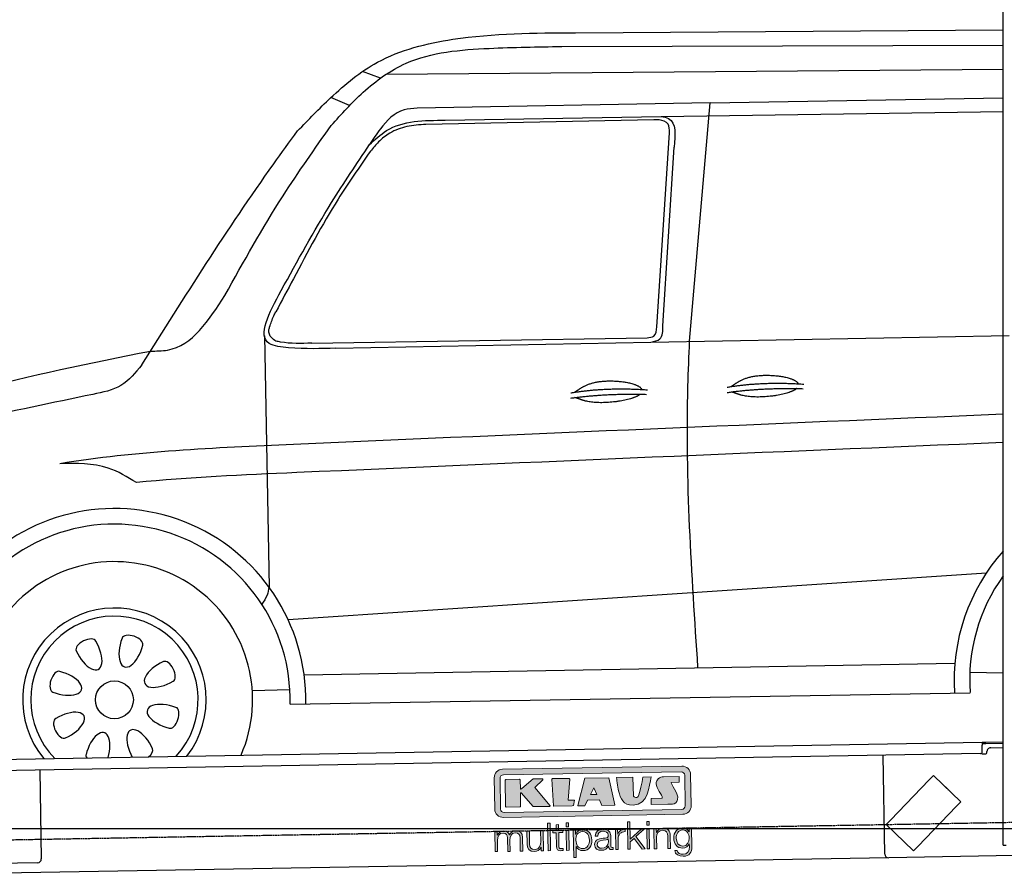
# Model space of a CAD drawing. Header units: millimetres. Extents: x 552 to 7231, y 5317 to 12486.
# Tile 3 of 5: x 1859 to 4451, y 7998 to 10246. Entities that reach past the tile are written whole.
import ezdxf

# ---------------------------------------------------------------- set-up
doc = ezdxf.new("R2010")
doc.units = ezdxf.units.MM
doc.linetypes.add('GEN3', pattern=[6.25, 5, -1.25])
doc.layers.get('0').update_dxf_attribs({"lineweight": 25})
doc.layers.add('3', color=6, linetype='GEN3', lineweight=25)
doc.layers.add('5', color=3, linetype='Continuous', lineweight=25)
doc.layers.add('Car', color=10, linetype='Continuous')
doc.layers.add('Logo', color=7, linetype='Continuous')

# ---------------------------------------------------------------- blocks, each defined once
blk = doc.blocks.new('KLAUS')
at = {"layer": 'Logo', "true_color": 0x7b7b7a}
h = blk.add_hatch(color=8, dxfattribs=at)
h.dxf.hatch_style = 2
edge = h.paths.add_edge_path()
edge.add_spline(control_points=[(3.6, 29.09), (2.88, 29.09), (2.3, 28.51), (2.3, 27.8), (2.3, 27.8), (2.3, 16.11), (2.3, 16.11), (2.3, 15.39), (2.88, 14.81), (3.6, 14.81), (3.6, 14.81), (71.16, 14.81), (71.16, 14.81), (71.88, 14.81), (72.46, 15.39), (72.46, 16.11), (72.46, 16.11), (72.46, 27.8), (72.46, 27.8), (72.46, 28.51), (71.88, 29.09), (71.16, 29.09), (71.16, 29.09), (3.6, 29.09), (3.6, 29.09), (3.6, 29.09), (3.6, 29.09), (3.6, 29.09)], knot_values=[0, 0, 0, 0, 1, 1, 1, 2, 2, 2, 3, 3, 3, 4, 4, 4, 5, 5, 5, 6, 6, 6, 7, 7, 7, 8, 8, 8, 9, 9, 9, 9], degree=3, periodic=0)
edge = h.paths.add_edge_path()
edge.add_spline(control_points=[(3.35, 31.23), (3.35, 31.23), (71.47, 31.23), (71.47, 31.23), (73.26, 31.23), (74.71, 29.77), (74.71, 27.99), (74.71, 27.99), (74.71, 16.17), (74.71, 16.17), (74.71, 14.38), (73.26, 12.93), (71.47, 12.93), (71.47, 12.93), (3.35, 12.93), (3.35, 12.93), (1.56, 12.93), (0.11, 14.38), (0.11, 16.17), (0.11, 16.17), (0.11, 27.99), (0.11, 27.99), (0.11, 29.77), (1.56, 31.23), (3.35, 31.23), (3.35, 31.23), (3.35, 31.23), (3.35, 31.23)], knot_values=[0, 0, 0, 0, 1, 1, 1, 2, 2, 2, 3, 3, 3, 4, 4, 4, 5, 5, 5, 6, 6, 6, 7, 7, 7, 8, 8, 8, 9, 9, 9, 9], degree=3, periodic=0)
h = blk.add_hatch(color=8, dxfattribs=at)
h.dxf.hatch_style = 2
edge = h.paths.add_edge_path()
edge.add_spline(control_points=[(4.5, 27.33), (4.5, 27.33), (9.7, 27.33), (9.7, 27.33), (9.84, 27.33), (9.96, 27.22), (9.96, 27.08), (9.96, 27.08), (9.96, 23.69), (9.96, 23.69), (9.96, 23.69), (9.94, 23.64), (10.04, 23.59), (10.14, 23.53), (10.2, 23.57), (10.2, 23.57), (10.2, 23.57), (10.51, 23.75), (10.51, 23.75), (10.51, 23.75), (14.94, 27.33), (14.94, 27.33), (14.94, 27.33), (18.41, 27.33), (18.41, 27.33), (18.41, 27.33), (18.49, 27.33), (18.56, 27.2), (18.65, 27.04), (18.53, 26.91), (18.53, 26.91), (18.53, 26.91), (15.49, 24.11), (15.49, 24.11), (15.49, 24.11), (21.14, 17.06), (21.14, 17.06), (21.14, 17.06), (21.13, 16.91), (21.13, 16.91), (21.08, 16.84), (20.99, 16.82), (20.99, 16.82), (20.99, 16.82), (14.7, 16.82), (14.7, 16.82), (14.7, 16.82), (10.26, 22.17), (10.26, 22.17), (10.26, 22.17), (10.19, 22.24), (10.08, 22.21), (9.97, 22.18), (9.96, 22.11), (9.96, 22.11), (9.96, 22.11), (9.96, 17.08), (9.96, 17.08), (9.96, 16.94), (9.84, 16.82), (9.7, 16.82), (9.7, 16.82), (4.5, 16.82), (4.5, 16.82), (4.36, 16.82), (4.25, 16.94), (4.25, 17.08), (4.25, 17.08), (4.25, 27.08), (4.25, 27.08), (4.25, 27.22), (4.36, 27.33), (4.5, 27.33), (4.5, 27.33), (4.5, 27.33), (4.5, 27.33)], knot_values=[0, 0, 0, 0, 1, 1, 1, 2, 2, 2, 3, 3, 3, 4, 4, 4, 5, 5, 5, 6, 6, 6, 7, 7, 7, 8, 8, 8, 9, 9, 9, 10, 10, 10, 11, 11, 11, 12, 12, 12, 13, 13, 13, 14, 14, 14, 15, 15, 15, 16, 16, 16, 17, 17, 17, 18, 18, 18, 19, 19, 19, 20, 20, 20, 21, 21, 21, 22, 22, 22, 23, 23, 23, 24, 24, 24, 25, 25, 25, 25], degree=3, periodic=0)
h = blk.add_hatch(color=8, dxfattribs=at)
h.dxf.hatch_style = 2
h.paths.add_polyline_path([(22.42, 17.06), (21.97, 27.15), (22.24, 27.33), (28.55, 27.33), (28.86, 26.97), (28.01, 19.08), (30.26, 19.07), (30.44, 18.95), (30.08, 16.95), (29.49, 16.82), (22.6, 16.82)])
h = blk.add_hatch(color=8, dxfattribs=at)
h.paths.add_polyline_path([(36.52, 21.01), (38.93, 21.01), (37.87, 23.57)])
h.paths.add_polyline_path([(34.52, 27.33), (43.65, 27.33), (45.76, 16.94), (45.57, 16.82), (40.83, 16.82), (39.89, 18.95), (35.42, 18.95), (34.27, 16.82), (31.78, 16.82), (31.66, 17)])
h = blk.add_hatch(color=8, dxfattribs=at)
h.dxf.hatch_style = 2
edge = h.paths.add_edge_path()
edge.add_spline(control_points=[(52.69, 27.32), (52.69, 27.32), (52.88, 20.14), (52.88, 20.14), (53.01, 19.89), (53.2, 19.77), (53.43, 19.71), (53.91, 19.59), (54.43, 19.57), (54.64, 20.03), (55.23, 21.34), (56.27, 25.45), (56.6, 27.33), (56.6, 27.33), (59.77, 27.33), (59.77, 27.33), (58.77, 23.9), (58.56, 16.82), (52.63, 16.76), (48.72, 16.72), (48.01, 19.35), (47.27, 22.24), (46.89, 23.68), (46.54, 27.33), (46.54, 27.33), (46.54, 27.33), (52.69, 27.32), (52.69, 27.32), (52.69, 27.32), (52.69, 27.32), (52.69, 27.32)], knot_values=[0, 0, 0, 0, 1, 1, 1, 2, 2, 2, 3, 3, 3, 4, 4, 4, 5, 5, 5, 6, 6, 6, 7, 7, 7, 8, 8, 8, 9, 9, 9, 10, 10, 10, 10], degree=3, periodic=0)
h = blk.add_hatch(color=8, dxfattribs=at)
h.dxf.hatch_style = 2
edge = h.paths.add_edge_path()
edge.add_spline(control_points=[(64.46, 27.33), (64.46, 27.33), (70.31, 27.33), (70.31, 27.33), (70.31, 26.52), (70.31, 26.02), (70.31, 25.12), (70.31, 25.12), (67.3, 25.12), (67.3, 25.12), (67.24, 25.04), (67.25, 25.11), (67.25, 24.91), (67.25, 24.88), (69.73, 20.38), (69.73, 19.57), (69.73, 16.4), (67.22, 16.81), (65.9, 16.82), (65.9, 16.82), (59.59, 16.82), (59.59, 16.82), (59.59, 17.76), (59.59, 18.23), (59.59, 19.14), (59.59, 19.14), (63.75, 19.14), (63.75, 19.14), (63.82, 19.22), (63.81, 19.11), (63.81, 19.31), (63.81, 20.32), (61.58, 23.06), (61.58, 24.63), (61.58, 26.33), (62.83, 27.34), (64.46, 27.33), (64.46, 27.33), (64.46, 27.33), (64.46, 27.33)], knot_values=[0, 0, 0, 0, 1, 1, 1, 2, 2, 2, 3, 3, 3, 4, 4, 4, 5, 5, 5, 6, 6, 6, 7, 7, 7, 8, 8, 8, 9, 9, 9, 10, 10, 10, 11, 11, 11, 12, 12, 12, 13, 13, 13, 13], degree=3, periodic=0)
at = {"layer": 'Logo', "true_color": 0xef7c00}
h = blk.add_hatch(color=30, dxfattribs=at)
h.dxf.hatch_style = 2
edge = h.paths.add_edge_path()
edge.add_spline(control_points=[(0, 0), (0, 0), (0.92, 0), (0.92, 0), (0.92, 0), (0.92, 4.22), (0.92, 4.22), (0.94, 5.8), (1.58, 7), (3.18, 7), (4.35, 7), (4.77, 6.15), (4.76, 5.12), (4.76, 5.12), (4.76, 0), (4.76, 0), (4.76, 0), (5.68, 0), (5.68, 0), (5.68, 0), (5.68, 4.27), (5.68, 4.27), (5.68, 5.68), (6.14, 7), (7.73, 7), (9.05, 7), (9.52, 6.32), (9.52, 5.08), (9.52, 5.08), (9.52, 0), (9.52, 0), (9.52, 0), (10.44, 0), (10.44, 0), (10.44, 0), (10.44, 5.12), (10.44, 5.12), (10.44, 6.91), (9.59, 7.77), (7.94, 7.77), (6.94, 7.77), (5.99, 7.29), (5.54, 6.3), (5.26, 7.29), (4.36, 7.77), (3.37, 7.77), (2.17, 7.77), (1.38, 7.19), (0.89, 6.28), (0.89, 6.28), (0.85, 6.28), (0.85, 6.28), (0.85, 6.28), (0.85, 7.55), (0.85, 7.55), (0.85, 7.55), (0, 7.55), (0, 7.55), (0, 7.55), (0, 0), (0, 0), (0, 0), (0, 0), (0, 0)], knot_values=[0, 0, 0, 0, 1, 1, 1, 2, 2, 2, 3, 3, 3, 4, 4, 4, 5, 5, 5, 6, 6, 6, 7, 7, 7, 8, 8, 8, 9, 9, 9, 10, 10, 10, 11, 11, 11, 12, 12, 12, 13, 13, 13, 14, 14, 14, 15, 15, 15, 16, 16, 16, 17, 17, 17, 18, 18, 18, 19, 19, 19, 20, 20, 20, 21, 21, 21, 21], degree=3, periodic=0)
h = blk.add_hatch(color=30, dxfattribs=at)
h.dxf.hatch_style = 2
edge = h.paths.add_edge_path()
edge.add_spline(control_points=[(18.31, 7.55), (18.31, 7.55), (17.39, 7.55), (17.39, 7.55), (17.39, 7.55), (17.39, 3.59), (17.39, 3.59), (17.39, 2.05), (16.7, 0.56), (15.12, 0.56), (13.66, 0.56), (13.15, 1.27), (13.1, 2.64), (13.1, 2.64), (13.1, 7.55), (13.1, 7.55), (13.1, 7.55), (12.18, 7.55), (12.18, 7.55), (12.18, 7.55), (12.18, 2.65), (12.18, 2.65), (12.18, 0.89), (12.93, -0.22), (14.83, -0.22), (15.96, -0.22), (16.95, 0.35), (17.44, 1.36), (17.44, 1.36), (17.47, 1.36), (17.47, 1.36), (17.47, 1.36), (17.47, 0), (17.47, 0), (17.47, 0), (18.31, 0), (18.31, 0), (18.31, 0), (18.31, 7.55), (18.31, 7.55), (18.31, 7.55), (18.31, 7.55), (18.31, 7.55)], knot_values=[0, 0, 0, 0, 1, 1, 1, 2, 2, 2, 3, 3, 3, 4, 4, 4, 5, 5, 5, 6, 6, 6, 7, 7, 7, 8, 8, 8, 9, 9, 9, 10, 10, 10, 11, 11, 11, 12, 12, 12, 13, 13, 13, 14, 14, 14, 14], degree=3, periodic=0)
h = blk.add_hatch(color=30, dxfattribs=at)
h.dxf.hatch_style = 2
h.paths.add_polyline_path([(20.07, 0), (20.99, 0), (20.99, 10.45), (20.07, 10.45)])
h = blk.add_hatch(color=30, dxfattribs=at)
h.dxf.hatch_style = 2
edge = h.paths.add_edge_path()
edge.add_spline(control_points=[(24.22, 9.82), (24.22, 9.82), (23.3, 9.82), (23.3, 9.82), (23.3, 9.82), (23.3, 7.55), (23.3, 7.55), (23.3, 7.55), (21.98, 7.55), (21.98, 7.55), (21.98, 7.55), (21.98, 6.78), (21.98, 6.78), (21.98, 6.78), (23.3, 6.78), (23.3, 6.78), (23.3, 6.78), (23.3, 1.61), (23.3, 1.61), (23.28, 0.32), (23.71, -0.09), (24.94, -0.09), (25.22, -0.09), (25.48, -0.06), (25.76, -0.06), (25.76, -0.06), (25.76, 0.73), (25.76, 0.73), (25.5, 0.7), (25.23, 0.69), (24.97, 0.69), (24.31, 0.73), (24.22, 1.08), (24.22, 1.68), (24.22, 1.68), (24.22, 6.78), (24.22, 6.78), (24.22, 6.78), (25.76, 6.78), (25.76, 6.78), (25.76, 6.78), (25.76, 7.55), (25.76, 7.55), (25.76, 7.55), (24.22, 7.55), (24.22, 7.55), (24.22, 7.55), (24.22, 9.82), (24.22, 9.82), (24.22, 9.82), (24.22, 9.82), (24.22, 9.82)], knot_values=[0, 0, 0, 0, 1, 1, 1, 2, 2, 2, 3, 3, 3, 4, 4, 4, 5, 5, 5, 6, 6, 6, 7, 7, 7, 8, 8, 8, 9, 9, 9, 10, 10, 10, 11, 11, 11, 12, 12, 12, 13, 13, 13, 14, 14, 14, 15, 15, 15, 16, 16, 16, 17, 17, 17, 17], degree=3, periodic=0)
h = blk.add_hatch(color=30, dxfattribs=at)
h.paths.add_polyline_path([(27.1, 0), (28.03, 0), (28.03, 7.55), (27.1, 7.55)])
h.paths.add_polyline_path([(27.1, 8.98), (28.03, 8.98), (28.03, 10.45), (27.1, 10.45)])
h = blk.add_hatch(color=30, dxfattribs=at)
edge = h.paths.add_edge_path()
edge.add_spline(control_points=[(35.84, 3.78), (35.84, 2.21), (35.12, 0.56), (33.37, 0.56), (31.4, 0.56), (30.72, 2.21), (30.72, 3.78), (30.72, 5.49), (31.33, 7), (33.37, 7), (35.12, 7), (35.84, 5.34), (35.84, 3.78), (35.84, 3.78), (35.84, 3.78), (35.84, 3.78)], knot_values=[0, 0, 0, 0, 1, 1, 1, 2, 2, 2, 3, 3, 3, 4, 4, 4, 5, 5, 5, 5], degree=3, periodic=0)
edge = h.paths.add_edge_path()
edge.add_spline(control_points=[(29.79, -2.8), (29.79, -2.8), (30.72, -2.8), (30.72, -2.8), (30.72, -2.8), (30.72, 1.43), (30.72, 1.43), (30.72, 1.43), (30.74, 1.43), (30.74, 1.43), (31.14, 0.35), (32.24, -0.22), (33.37, -0.22), (35.66, -0.22), (36.76, 1.64), (36.76, 3.78), (36.76, 5.91), (35.66, 7.77), (33.37, 7.77), (32.15, 7.77), (31.1, 7.14), (30.67, 6.12), (30.67, 6.12), (30.64, 6.12), (30.64, 6.12), (30.64, 6.12), (30.64, 7.55), (30.64, 7.55), (30.64, 7.55), (29.79, 7.55), (29.79, 7.55), (29.79, 7.55), (29.79, -2.8), (29.79, -2.8), (29.79, -2.8), (29.79, -2.8), (29.79, -2.8)], knot_values=[0, 0, 0, 0, 1, 1, 1, 2, 2, 2, 3, 3, 3, 4, 4, 4, 5, 5, 5, 6, 6, 6, 7, 7, 7, 8, 8, 8, 9, 9, 9, 10, 10, 10, 11, 11, 11, 12, 12, 12, 12], degree=3, periodic=0)
h = blk.add_hatch(color=30, dxfattribs=at)
edge = h.paths.add_edge_path()
edge.add_spline(control_points=[(43.03, 2.93), (43.04, 1.45), (41.8, 0.56), (40.39, 0.56), (39.53, 0.56), (38.71, 1.13), (38.71, 2.05), (38.71, 3.53), (40.66, 3.51), (42.22, 3.79), (42.47, 3.84), (42.88, 3.91), (43, 4.13), (43, 4.13), (43.03, 4.13), (43.03, 4.13), (43.03, 4.13), (43.03, 2.93), (43.03, 2.93), (43.03, 2.93), (43.03, 2.93), (43.03, 2.93)], knot_values=[0, 0, 0, 0, 1, 1, 1, 2, 2, 2, 3, 3, 3, 4, 4, 4, 5, 5, 5, 6, 6, 6, 7, 7, 7, 7], degree=3, periodic=0)
edge = h.paths.add_edge_path()
edge.add_spline(control_points=[(39.03, 5.24), (39.06, 6.47), (39.91, 7), (41.05, 7), (42.14, 7), (43.03, 6.69), (43.03, 5.45), (43.03, 4.61), (42.6, 4.51), (41.84, 4.42), (39.85, 4.19), (37.79, 4.11), (37.79, 1.99), (37.79, 0.47), (38.93, -0.22), (40.32, -0.22), (41.77, -0.22), (42.43, 0.34), (43.07, 1.32), (43.07, 1.32), (43.1, 1.32), (43.1, 1.32), (43.1, 0.53), (43.25, 0), (44.19, 0), (44.43, 0), (44.58, 0.01), (44.79, 0.06), (44.79, 0.06), (44.79, 0.83), (44.79, 0.83), (44.71, 0.81), (44.6, 0.78), (44.49, 0.78), (44.13, 0.78), (43.95, 0.98), (43.95, 1.33), (43.95, 1.33), (43.95, 5.34), (43.95, 5.34), (43.95, 7.36), (42.5, 7.77), (41.17, 7.77), (39.44, 7.77), (38.2, 7.01), (38.11, 5.24), (38.11, 5.24), (39.03, 5.24), (39.03, 5.24), (39.03, 5.24), (39.03, 5.24), (39.03, 5.24)], knot_values=[0, 0, 0, 0, 1, 1, 1, 2, 2, 2, 3, 3, 3, 4, 4, 4, 5, 5, 5, 6, 6, 6, 7, 7, 7, 8, 8, 8, 9, 9, 9, 10, 10, 10, 11, 11, 11, 12, 12, 12, 13, 13, 13, 14, 14, 14, 15, 15, 15, 16, 16, 16, 17, 17, 17, 17], degree=3, periodic=0)
h = blk.add_hatch(color=30, dxfattribs=at)
h.dxf.hatch_style = 2
edge = h.paths.add_edge_path()
edge.add_spline(control_points=[(45.79, 0), (45.79, 0), (46.71, 0), (46.71, 0), (46.71, 0), (46.71, 4.03), (46.71, 4.03), (46.71, 5.59), (47.85, 6.82), (49.52, 6.73), (49.52, 6.73), (49.52, 7.66), (49.52, 7.66), (48.16, 7.72), (47.14, 7), (46.67, 5.78), (46.67, 5.78), (46.64, 5.78), (46.64, 5.78), (46.64, 5.78), (46.64, 7.55), (46.64, 7.55), (46.64, 7.55), (45.79, 7.55), (45.79, 7.55), (45.79, 7.55), (45.79, 0), (45.79, 0), (45.79, 0), (45.79, 0), (45.79, 0)], knot_values=[0, 0, 0, 0, 1, 1, 1, 2, 2, 2, 3, 3, 3, 4, 4, 4, 5, 5, 5, 6, 6, 6, 7, 7, 7, 8, 8, 8, 9, 9, 9, 10, 10, 10, 10], degree=3, periodic=0)
h = blk.add_hatch(color=30, dxfattribs=at)
h.dxf.hatch_style = 2
h.paths.add_polyline_path([(50.4, 0), (51.32, 0), (51.32, 2.87), (52.82, 4.11), (55.8, 0), (56.96, 0), (53.52, 4.76), (56.74, 7.55), (55.51, 7.55), (51.32, 3.89), (51.32, 10.45), (50.4, 10.45)])
h = blk.add_hatch(color=30, dxfattribs=at)
h.paths.add_polyline_path([(57.74, 0), (58.66, 0), (58.66, 7.55), (57.74, 7.55)])
h.paths.add_polyline_path([(57.74, 8.98), (58.66, 8.98), (58.66, 10.45), (57.74, 10.45)])
h = blk.add_hatch(color=30, dxfattribs=at)
h.dxf.hatch_style = 2
edge = h.paths.add_edge_path()
edge.add_spline(control_points=[(60.41, 0), (60.41, 0), (61.33, 0), (61.33, 0), (61.33, 0), (61.33, 4.41), (61.33, 4.41), (61.36, 5.89), (62.24, 7), (63.7, 7), (65.2, 7), (65.62, 6.02), (65.62, 4.71), (65.62, 4.71), (65.62, 0), (65.62, 0), (65.62, 0), (66.54, 0), (66.54, 0), (66.54, 0), (66.54, 4.86), (66.54, 4.86), (66.54, 6.66), (65.9, 7.77), (63.78, 7.77), (62.71, 7.77), (61.7, 7.16), (61.36, 6.25), (61.36, 6.25), (61.33, 6.25), (61.33, 6.25), (61.33, 6.25), (61.33, 7.55), (61.33, 7.55), (61.33, 7.55), (60.41, 7.55), (60.41, 7.55), (60.41, 7.55), (60.41, 0), (60.41, 0), (60.41, 0), (60.41, 0), (60.41, 0)], knot_values=[0, 0, 0, 0, 1, 1, 1, 2, 2, 2, 3, 3, 3, 4, 4, 4, 5, 5, 5, 6, 6, 6, 7, 7, 7, 8, 8, 8, 9, 9, 9, 10, 10, 10, 11, 11, 11, 12, 12, 12, 13, 13, 13, 14, 14, 14, 14], degree=3, periodic=0)
h = blk.add_hatch(color=30, dxfattribs=at)
edge = h.paths.add_edge_path()
edge.add_spline(control_points=[(71.32, 0.86), (69.62, 0.86), (68.83, 2.34), (68.83, 3.86), (68.83, 5.43), (69.56, 7), (71.32, 7), (73.06, 7), (73.75, 5.34), (73.75, 3.86), (73.75, 2.33), (72.91, 0.86), (71.32, 0.86), (71.32, 0.86), (71.32, 0.86), (71.32, 0.86)], knot_values=[0, 0, 0, 0, 1, 1, 1, 2, 2, 2, 3, 3, 3, 4, 4, 4, 5, 5, 5, 5], degree=3, periodic=0)
edge = h.paths.add_edge_path()
edge.add_spline(control_points=[(74.67, 7.55), (74.67, 7.55), (73.75, 7.55), (73.75, 7.55), (73.75, 7.55), (73.75, 6.25), (73.75, 6.25), (73.75, 6.25), (73.72, 6.25), (73.72, 6.25), (73.35, 7.09), (72.41, 7.77), (71.32, 7.77), (69.13, 7.77), (67.9, 6.05), (67.9, 3.97), (67.9, 1.82), (68.9, 0.09), (71.32, 0.09), (72.4, 0.09), (73.29, 0.72), (73.72, 1.64), (73.72, 1.64), (73.75, 1.64), (73.75, 1.64), (73.75, 1.64), (73.75, 0.61), (73.75, 0.61), (73.75, -1.23), (73.01, -2.24), (71.32, -2.24), (70.29, -2.24), (69.31, -1.85), (69.1, -0.73), (69.1, -0.73), (68.18, -0.73), (68.18, -0.73), (68.31, -2.34), (69.81, -3.02), (71.32, -3.02), (73.79, -3.02), (74.65, -1.64), (74.67, 0.61), (74.67, 0.61), (74.67, 7.55), (74.67, 7.55), (74.67, 7.55), (74.67, 7.55), (74.67, 7.55)], knot_values=[0, 0, 0, 0, 1, 1, 1, 2, 2, 2, 3, 3, 3, 4, 4, 4, 5, 5, 5, 6, 6, 6, 7, 7, 7, 8, 8, 8, 9, 9, 9, 10, 10, 10, 11, 11, 11, 12, 12, 12, 13, 13, 13, 14, 14, 14, 15, 15, 15, 16, 16, 16, 16], degree=3, periodic=0)
at = {"layer": 'Logo', "lineweight": 0}
for points in [[(22.42, 17.06), (21.97, 27.15), (22.24, 27.33), (28.55, 27.33), (28.86, 26.97), (28.01, 19.08), (30.26, 19.07), (30.44, 18.95), (30.08, 16.95), (29.49, 16.82), (22.6, 16.82), (22.42, 17.06), (22.42, 17.06)], [(34.52, 27.33), (43.65, 27.33), (45.76, 16.94), (45.57, 16.82), (40.83, 16.82), (39.89, 18.95), (35.42, 18.95), (34.27, 16.82), (31.78, 16.82), (31.66, 17), (34.52, 27.33), (34.52, 27.33)], [(36.52, 21.01), (38.93, 21.01), (37.87, 23.57), (36.52, 21.01), (36.52, 21.01)], [(20.07, 0), (20.99, 0), (20.99, 10.45), (20.07, 10.45), (20.07, 0), (20.07, 0)], [(27.1, 8.98), (28.03, 8.98), (28.03, 10.45), (27.1, 10.45), (27.1, 8.98), (27.1, 8.98)], [(27.1, 0), (28.03, 0), (28.03, 7.55), (27.1, 7.55), (27.1, 0), (27.1, 0)], [(50.4, 0), (51.32, 0), (51.32, 2.87), (52.82, 4.11), (55.8, 0), (56.96, 0), (53.52, 4.76), (56.74, 7.55), (55.51, 7.55), (51.32, 3.89), (51.32, 10.45), (50.4, 10.45), (50.4, 0), (50.4, 0)], [(57.74, 8.98), (58.66, 8.98), (58.66, 10.45), (57.74, 10.45), (57.74, 8.98), (57.74, 8.98)], [(57.74, 0), (58.66, 0), (58.66, 7.55), (57.74, 7.55), (57.74, 0), (57.74, 0)]]:
    blk.add_lwpolyline(points, dxfattribs=at)
for points, knots in [([(3.35, 31.23), (3.35, 31.23), (71.47, 31.23), (71.47, 31.23), (73.26, 31.23), (74.71, 29.77), (74.71, 27.99), (74.71, 27.99), (74.71, 16.17), (74.71, 16.17), (74.71, 14.38), (73.26, 12.93), (71.47, 12.93), (71.47, 12.93), (3.35, 12.93), (3.35, 12.93), (1.56, 12.93), (0.11, 14.38), (0.11, 16.17), (0.11, 16.17), (0.11, 27.99), (0.11, 27.99), (0.11, 29.77), (1.56, 31.23), (3.35, 31.23), (3.35, 31.23), (3.35, 31.23), (3.35, 31.23)], [0, 0, 0, 0, 1, 1, 1, 2, 2, 2, 3, 3, 3, 4, 4, 4, 5, 5, 5, 6, 6, 6, 7, 7, 7, 8, 8, 8, 9, 9, 9, 9]), ([(3.6, 29.09), (2.88, 29.09), (2.3, 28.51), (2.3, 27.8), (2.3, 27.8), (2.3, 16.11), (2.3, 16.11), (2.3, 15.39), (2.88, 14.81), (3.6, 14.81), (3.6, 14.81), (71.16, 14.81), (71.16, 14.81), (71.88, 14.81), (72.46, 15.39), (72.46, 16.11), (72.46, 16.11), (72.46, 27.8), (72.46, 27.8), (72.46, 28.51), (71.88, 29.09), (71.16, 29.09), (71.16, 29.09), (3.6, 29.09), (3.6, 29.09), (3.6, 29.09), (3.6, 29.09), (3.6, 29.09)], [0, 0, 0, 0, 1, 1, 1, 2, 2, 2, 3, 3, 3, 4, 4, 4, 5, 5, 5, 6, 6, 6, 7, 7, 7, 8, 8, 8, 9, 9, 9, 9]), ([(4.5, 27.33), (4.5, 27.33), (9.7, 27.33), (9.7, 27.33), (9.84, 27.33), (9.96, 27.22), (9.96, 27.08), (9.96, 27.08), (9.96, 23.69), (9.96, 23.69), (9.96, 23.69), (9.94, 23.64), (10.04, 23.59), (10.14, 23.53), (10.2, 23.57), (10.2, 23.57), (10.2, 23.57), (10.51, 23.75), (10.51, 23.75), (10.51, 23.75), (14.94, 27.33), (14.94, 27.33), (14.94, 27.33), (18.41, 27.33), (18.41, 27.33), (18.41, 27.33), (18.49, 27.33), (18.56, 27.2), (18.65, 27.04), (18.53, 26.91), (18.53, 26.91), (18.53, 26.91), (15.49, 24.11), (15.49, 24.11), (15.49, 24.11), (21.14, 17.06), (21.14, 17.06), (21.14, 17.06), (21.13, 16.91), (21.13, 16.91), (21.08, 16.84), (20.99, 16.82), (20.99, 16.82), (20.99, 16.82), (14.7, 16.82), (14.7, 16.82), (14.7, 16.82), (10.26, 22.17), (10.26, 22.17), (10.26, 22.17), (10.19, 22.24), (10.08, 22.21), (9.97, 22.18), (9.96, 22.11), (9.96, 22.11), (9.96, 22.11), (9.96, 17.08), (9.96, 17.08), (9.96, 16.94), (9.84, 16.82), (9.7, 16.82), (9.7, 16.82), (4.5, 16.82), (4.5, 16.82), (4.36, 16.82), (4.25, 16.94), (4.25, 17.08), (4.25, 17.08), (4.25, 27.08), (4.25, 27.08), (4.25, 27.22), (4.36, 27.33), (4.5, 27.33), (4.5, 27.33), (4.5, 27.33), (4.5, 27.33)], [0, 0, 0, 0, 1, 1, 1, 2, 2, 2, 3, 3, 3, 4, 4, 4, 5, 5, 5, 6, 6, 6, 7, 7, 7, 8, 8, 8, 9, 9, 9, 10, 10, 10, 11, 11, 11, 12, 12, 12, 13, 13, 13, 14, 14, 14, 15, 15, 15, 16, 16, 16, 17, 17, 17, 18, 18, 18, 19, 19, 19, 20, 20, 20, 21, 21, 21, 22, 22, 22, 23, 23, 23, 24, 24, 24, 25, 25, 25, 25]), ([(52.69, 27.32), (52.69, 27.32), (52.88, 20.14), (52.88, 20.14), (53.01, 19.89), (53.2, 19.77), (53.43, 19.71), (53.91, 19.59), (54.43, 19.57), (54.64, 20.03), (55.23, 21.34), (56.27, 25.45), (56.6, 27.33), (56.6, 27.33), (59.77, 27.33), (59.77, 27.33), (58.77, 23.9), (58.56, 16.82), (52.63, 16.76), (48.72, 16.72), (48.01, 19.35), (47.27, 22.24), (46.89, 23.68), (46.54, 27.33), (46.54, 27.33), (46.54, 27.33), (52.69, 27.32), (52.69, 27.32), (52.69, 27.32), (52.69, 27.32), (52.69, 27.32)], [0, 0, 0, 0, 1, 1, 1, 2, 2, 2, 3, 3, 3, 4, 4, 4, 5, 5, 5, 6, 6, 6, 7, 7, 7, 8, 8, 8, 9, 9, 9, 10, 10, 10, 10]), ([(64.46, 27.33), (64.46, 27.33), (70.31, 27.33), (70.31, 27.33), (70.31, 26.52), (70.31, 26.02), (70.31, 25.12), (70.31, 25.12), (67.3, 25.12), (67.3, 25.12), (67.24, 25.04), (67.25, 25.11), (67.25, 24.91), (67.25, 24.88), (69.73, 20.38), (69.73, 19.57), (69.73, 16.4), (67.22, 16.81), (65.9, 16.82), (65.9, 16.82), (59.59, 16.82), (59.59, 16.82), (59.59, 17.76), (59.59, 18.23), (59.59, 19.14), (59.59, 19.14), (63.75, 19.14), (63.75, 19.14), (63.82, 19.22), (63.81, 19.11), (63.81, 19.31), (63.81, 20.32), (61.58, 23.06), (61.58, 24.63), (61.58, 26.33), (62.83, 27.34), (64.46, 27.33), (64.46, 27.33), (64.46, 27.33), (64.46, 27.33)], [0, 0, 0, 0, 1, 1, 1, 2, 2, 2, 3, 3, 3, 4, 4, 4, 5, 5, 5, 6, 6, 6, 7, 7, 7, 8, 8, 8, 9, 9, 9, 10, 10, 10, 11, 11, 11, 12, 12, 12, 13, 13, 13, 13]), ([(0, 0), (0, 0), (0.92, 0), (0.92, 0), (0.92, 0), (0.92, 4.22), (0.92, 4.22), (0.94, 5.8), (1.58, 7), (3.18, 7), (4.35, 7), (4.77, 6.15), (4.76, 5.12), (4.76, 5.12), (4.76, 0), (4.76, 0), (4.76, 0), (5.68, 0), (5.68, 0), (5.68, 0), (5.68, 4.27), (5.68, 4.27), (5.68, 5.68), (6.14, 7), (7.73, 7), (9.05, 7), (9.52, 6.32), (9.52, 5.08), (9.52, 5.08), (9.52, 0), (9.52, 0), (9.52, 0), (10.44, 0), (10.44, 0), (10.44, 0), (10.44, 5.12), (10.44, 5.12), (10.44, 6.91), (9.59, 7.77), (7.94, 7.77), (6.94, 7.77), (5.99, 7.29), (5.54, 6.3), (5.26, 7.29), (4.36, 7.77), (3.37, 7.77), (2.17, 7.77), (1.38, 7.19), (0.89, 6.28), (0.89, 6.28), (0.85, 6.28), (0.85, 6.28), (0.85, 6.28), (0.85, 7.55), (0.85, 7.55), (0.85, 7.55), (0, 7.55), (0, 7.55), (0, 7.55), (0, 0), (0, 0), (0, 0), (0, 0), (0, 0)], [0, 0, 0, 0, 1, 1, 1, 2, 2, 2, 3, 3, 3, 4, 4, 4, 5, 5, 5, 6, 6, 6, 7, 7, 7, 8, 8, 8, 9, 9, 9, 10, 10, 10, 11, 11, 11, 12, 12, 12, 13, 13, 13, 14, 14, 14, 15, 15, 15, 16, 16, 16, 17, 17, 17, 18, 18, 18, 19, 19, 19, 20, 20, 20, 21, 21, 21, 21]), ([(18.31, 7.55), (18.31, 7.55), (17.39, 7.55), (17.39, 7.55), (17.39, 7.55), (17.39, 3.59), (17.39, 3.59), (17.39, 2.05), (16.7, 0.56), (15.12, 0.56), (13.66, 0.56), (13.15, 1.27), (13.1, 2.64), (13.1, 2.64), (13.1, 7.55), (13.1, 7.55), (13.1, 7.55), (12.18, 7.55), (12.18, 7.55), (12.18, 7.55), (12.18, 2.65), (12.18, 2.65), (12.18, 0.89), (12.93, -0.22), (14.83, -0.22), (15.96, -0.22), (16.95, 0.35), (17.44, 1.36), (17.44, 1.36), (17.47, 1.36), (17.47, 1.36), (17.47, 1.36), (17.47, 0), (17.47, 0), (17.47, 0), (18.31, 0), (18.31, 0), (18.31, 0), (18.31, 7.55), (18.31, 7.55), (18.31, 7.55), (18.31, 7.55), (18.31, 7.55)], [0, 0, 0, 0, 1, 1, 1, 2, 2, 2, 3, 3, 3, 4, 4, 4, 5, 5, 5, 6, 6, 6, 7, 7, 7, 8, 8, 8, 9, 9, 9, 10, 10, 10, 11, 11, 11, 12, 12, 12, 13, 13, 13, 14, 14, 14, 14]), ([(24.22, 9.82), (24.22, 9.82), (23.3, 9.82), (23.3, 9.82), (23.3, 9.82), (23.3, 7.55), (23.3, 7.55), (23.3, 7.55), (21.98, 7.55), (21.98, 7.55), (21.98, 7.55), (21.98, 6.78), (21.98, 6.78), (21.98, 6.78), (23.3, 6.78), (23.3, 6.78), (23.3, 6.78), (23.3, 1.61), (23.3, 1.61), (23.28, 0.32), (23.71, -0.09), (24.94, -0.09), (25.22, -0.09), (25.48, -0.06), (25.76, -0.06), (25.76, -0.06), (25.76, 0.73), (25.76, 0.73), (25.5, 0.7), (25.23, 0.69), (24.97, 0.69), (24.31, 0.73), (24.22, 1.08), (24.22, 1.68), (24.22, 1.68), (24.22, 6.78), (24.22, 6.78), (24.22, 6.78), (25.76, 6.78), (25.76, 6.78), (25.76, 6.78), (25.76, 7.55), (25.76, 7.55), (25.76, 7.55), (24.22, 7.55), (24.22, 7.55), (24.22, 7.55), (24.22, 9.82), (24.22, 9.82), (24.22, 9.82), (24.22, 9.82), (24.22, 9.82)], [0, 0, 0, 0, 1, 1, 1, 2, 2, 2, 3, 3, 3, 4, 4, 4, 5, 5, 5, 6, 6, 6, 7, 7, 7, 8, 8, 8, 9, 9, 9, 10, 10, 10, 11, 11, 11, 12, 12, 12, 13, 13, 13, 14, 14, 14, 15, 15, 15, 16, 16, 16, 17, 17, 17, 17]), ([(29.79, -2.8), (29.79, -2.8), (30.72, -2.8), (30.72, -2.8), (30.72, -2.8), (30.72, 1.43), (30.72, 1.43), (30.72, 1.43), (30.74, 1.43), (30.74, 1.43), (31.14, 0.35), (32.24, -0.22), (33.37, -0.22), (35.66, -0.22), (36.76, 1.64), (36.76, 3.78), (36.76, 5.91), (35.66, 7.77), (33.37, 7.77), (32.15, 7.77), (31.1, 7.14), (30.67, 6.12), (30.67, 6.12), (30.64, 6.12), (30.64, 6.12), (30.64, 6.12), (30.64, 7.55), (30.64, 7.55), (30.64, 7.55), (29.79, 7.55), (29.79, 7.55), (29.79, 7.55), (29.79, -2.8), (29.79, -2.8), (29.79, -2.8), (29.79, -2.8), (29.79, -2.8)], [0, 0, 0, 0, 1, 1, 1, 2, 2, 2, 3, 3, 3, 4, 4, 4, 5, 5, 5, 6, 6, 6, 7, 7, 7, 8, 8, 8, 9, 9, 9, 10, 10, 10, 11, 11, 11, 12, 12, 12, 12]), ([(39.03, 5.24), (39.06, 6.47), (39.91, 7), (41.05, 7), (42.14, 7), (43.03, 6.69), (43.03, 5.45), (43.03, 4.61), (42.6, 4.51), (41.84, 4.42), (39.85, 4.19), (37.79, 4.11), (37.79, 1.99), (37.79, 0.47), (38.93, -0.22), (40.32, -0.22), (41.77, -0.22), (42.43, 0.34), (43.07, 1.32), (43.07, 1.32), (43.1, 1.32), (43.1, 1.32), (43.1, 0.53), (43.25, 0), (44.19, 0), (44.43, 0), (44.58, 0.01), (44.79, 0.06), (44.79, 0.06), (44.79, 0.83), (44.79, 0.83), (44.71, 0.81), (44.6, 0.78), (44.49, 0.78), (44.13, 0.78), (43.95, 0.98), (43.95, 1.33), (43.95, 1.33), (43.95, 5.34), (43.95, 5.34), (43.95, 7.36), (42.5, 7.77), (41.17, 7.77), (39.44, 7.77), (38.2, 7.01), (38.11, 5.24), (38.11, 5.24), (39.03, 5.24), (39.03, 5.24), (39.03, 5.24), (39.03, 5.24), (39.03, 5.24)], [0, 0, 0, 0, 1, 1, 1, 2, 2, 2, 3, 3, 3, 4, 4, 4, 5, 5, 5, 6, 6, 6, 7, 7, 7, 8, 8, 8, 9, 9, 9, 10, 10, 10, 11, 11, 11, 12, 12, 12, 13, 13, 13, 14, 14, 14, 15, 15, 15, 16, 16, 16, 17, 17, 17, 17]), ([(45.79, 0), (45.79, 0), (46.71, 0), (46.71, 0), (46.71, 0), (46.71, 4.03), (46.71, 4.03), (46.71, 5.59), (47.85, 6.82), (49.52, 6.73), (49.52, 6.73), (49.52, 7.66), (49.52, 7.66), (48.16, 7.72), (47.14, 7), (46.67, 5.78), (46.67, 5.78), (46.64, 5.78), (46.64, 5.78), (46.64, 5.78), (46.64, 7.55), (46.64, 7.55), (46.64, 7.55), (45.79, 7.55), (45.79, 7.55), (45.79, 7.55), (45.79, 0), (45.79, 0), (45.79, 0), (45.79, 0), (45.79, 0)], [0, 0, 0, 0, 1, 1, 1, 2, 2, 2, 3, 3, 3, 4, 4, 4, 5, 5, 5, 6, 6, 6, 7, 7, 7, 8, 8, 8, 9, 9, 9, 10, 10, 10, 10]), ([(60.41, 0), (60.41, 0), (61.33, 0), (61.33, 0), (61.33, 0), (61.33, 4.41), (61.33, 4.41), (61.36, 5.89), (62.24, 7), (63.7, 7), (65.2, 7), (65.62, 6.02), (65.62, 4.71), (65.62, 4.71), (65.62, 0), (65.62, 0), (65.62, 0), (66.54, 0), (66.54, 0), (66.54, 0), (66.54, 4.86), (66.54, 4.86), (66.54, 6.66), (65.9, 7.77), (63.78, 7.77), (62.71, 7.77), (61.7, 7.16), (61.36, 6.25), (61.36, 6.25), (61.33, 6.25), (61.33, 6.25), (61.33, 6.25), (61.33, 7.55), (61.33, 7.55), (61.33, 7.55), (60.41, 7.55), (60.41, 7.55), (60.41, 7.55), (60.41, 0), (60.41, 0), (60.41, 0), (60.41, 0), (60.41, 0)], [0, 0, 0, 0, 1, 1, 1, 2, 2, 2, 3, 3, 3, 4, 4, 4, 5, 5, 5, 6, 6, 6, 7, 7, 7, 8, 8, 8, 9, 9, 9, 10, 10, 10, 11, 11, 11, 12, 12, 12, 13, 13, 13, 14, 14, 14, 14]), ([(74.67, 7.55), (74.67, 7.55), (73.75, 7.55), (73.75, 7.55), (73.75, 7.55), (73.75, 6.25), (73.75, 6.25), (73.75, 6.25), (73.72, 6.25), (73.72, 6.25), (73.35, 7.09), (72.41, 7.77), (71.32, 7.77), (69.13, 7.77), (67.9, 6.05), (67.9, 3.97), (67.9, 1.82), (68.9, 0.09), (71.32, 0.09), (72.4, 0.09), (73.29, 0.72), (73.72, 1.64), (73.72, 1.64), (73.75, 1.64), (73.75, 1.64), (73.75, 1.64), (73.75, 0.61), (73.75, 0.61), (73.75, -1.23), (73.01, -2.24), (71.32, -2.24), (70.29, -2.24), (69.31, -1.85), (69.1, -0.73), (69.1, -0.73), (68.18, -0.73), (68.18, -0.73), (68.31, -2.34), (69.81, -3.02), (71.32, -3.02), (73.79, -3.02), (74.65, -1.64), (74.67, 0.61), (74.67, 0.61), (74.67, 7.55), (74.67, 7.55), (74.67, 7.55), (74.67, 7.55), (74.67, 7.55)], [0, 0, 0, 0, 1, 1, 1, 2, 2, 2, 3, 3, 3, 4, 4, 4, 5, 5, 5, 6, 6, 6, 7, 7, 7, 8, 8, 8, 9, 9, 9, 10, 10, 10, 11, 11, 11, 12, 12, 12, 13, 13, 13, 14, 14, 14, 15, 15, 15, 16, 16, 16, 16]), ([(35.84, 3.78), (35.84, 2.21), (35.12, 0.56), (33.37, 0.56), (31.4, 0.56), (30.72, 2.21), (30.72, 3.78), (30.72, 5.49), (31.33, 7), (33.37, 7), (35.12, 7), (35.84, 5.34), (35.84, 3.78), (35.84, 3.78), (35.84, 3.78), (35.84, 3.78)], [0, 0, 0, 0, 1, 1, 1, 2, 2, 2, 3, 3, 3, 4, 4, 4, 5, 5, 5, 5]), ([(43.03, 2.93), (43.04, 1.45), (41.8, 0.56), (40.39, 0.56), (39.53, 0.56), (38.71, 1.13), (38.71, 2.05), (38.71, 3.53), (40.66, 3.51), (42.22, 3.79), (42.47, 3.84), (42.88, 3.91), (43, 4.13), (43, 4.13), (43.03, 4.13), (43.03, 4.13), (43.03, 4.13), (43.03, 2.93), (43.03, 2.93), (43.03, 2.93), (43.03, 2.93), (43.03, 2.93)], [0, 0, 0, 0, 1, 1, 1, 2, 2, 2, 3, 3, 3, 4, 4, 4, 5, 5, 5, 6, 6, 6, 7, 7, 7, 7]), ([(71.32, 0.86), (69.62, 0.86), (68.83, 2.34), (68.83, 3.86), (68.83, 5.43), (69.56, 7), (71.32, 7), (73.06, 7), (73.75, 5.34), (73.75, 3.86), (73.75, 2.33), (72.91, 0.86), (71.32, 0.86), (71.32, 0.86), (71.32, 0.86), (71.32, 0.86)], [0, 0, 0, 0, 1, 1, 1, 2, 2, 2, 3, 3, 3, 4, 4, 4, 5, 5, 5, 5])]:
    blk.add_open_spline(points, degree=3, knots=knots, dxfattribs=at)

msp = doc.modelspace()

# ---------------------------------------------------------------- linework, layer by layer
for p, q in [((4447.57, 8072.48), (4447.57, 10319.48)), ((4402.09, 8343.67), (4447.57, 8344.46)), ((1732.77, 8297.07), (4392.09, 8343.49)), ((4392.09, 8343.49), (4402.09, 8343.67)), ((4392.09, 8343.49), (4392.23, 8335.49)), ((4402.16, 8339.67), (4392.16, 8339.49)), ((4392.52, 8318.49), (4392.23, 8335.49)), ((4447.57, 8340.46), (4402.16, 8339.67)), ((4405.04, 8317.71), (4405.02, 8318.71)), ((4414.85, 8328.89), (4447.57, 8329.46)), ((4387.61, 8313.41), (1732.77, 8267.07)), ((4136.19, 8048.98), (4131.65, 8308.94)), ((4395.13, 8312.54), (4400.13, 8312.63)), ((1911.99, 8270.2), (1916.07, 8036.23)), ((4150.94, 8138.56), (4253.06, 8244.31)), ((4264.17, 8255.82), (4253.06, 8244.31)), ((4264.17, 8255.82), (4336.1, 8186.35)), ((4297.25, 8224.57), (4303.72, 8218.32)), ((4324.99, 8174.84), (4222.87, 8069.1)), ((4324.99, 8174.84), (4336.1, 8186.35)), ((4150.94, 8138.56), (4139.83, 8127.06)), ((4211.76, 8057.59), (4139.83, 8127.06)), ((4447.57, 8072.48), (4447.57, 8097.48)), ((4211.76, 8057.59), (4222.87, 8069.1)), ((4447.57, 8072.48), (4455.57, 8072.48)), ((4146.36, 8039.16), (1812.77, 7998.42)), ((4476.48, 8044.92), (4146.36, 8039.16)), ((1906.25, 8026.06), (1782.77, 8023.9))]:
    msp.add_line(p, q)
for centre, radius, start, end in [((4387.52, 8318.41), 5, 271, 1), ((4415.02, 8318.89), 10, 91, 181), ((4395.04, 8317.54), 5, 214.23672, 271), ((4400.04, 8317.63), 5, 271, 1), ((4296.55, 8223.85), 1, 46, 106), ((4303.03, 8217.6), 1, 346, 46), ((1906.07, 8036.06), 10, 271, 1), ((4146.19, 8049.15), 10, 181, 271)]:
    msp.add_arc(centre, radius, start, end)
at = {"layer": '3'}
msp.add_line((1175.28, 8075.31), (6230.44, 8163.55), dxfattribs=at)
at = {"layer": '5'}
msp.add_line((6272.78, 8115.9), (872.77, 8115.9), dxfattribs=at)
at = {"layer": 'Car'}
for p, q in [((3322.01, 10211.32), (4447.57, 10218.8)), ((3285.7, 10174.9), (4447.57, 10178.8)), ((2808.81, 10091.63), (2761.47, 10109.01)), ((2824.7, 10102.53), (4447.57, 10115.18)), ((2727.32, 10019.48), (2678.05, 10040.29)), ((3676.28, 10026.67), (4447.57, 10040.08)), ((3676.28, 10026.67), (2905.01, 10012.21)), ((3547.45, 9990.72), (4447.57, 10003.7)), ((3622.46, 9399.6), (3676.28, 10026.67)), ((3528.57, 9981.71), (2928.09, 9969.74)), ((2979.17, 9980.74), (3547.45, 9990.72)), ((3536.15, 9436.97), (3569.13, 9948.03)), ((3552.16, 9439.59), (3581.5, 9910.11)), ((2503.19, 9413.53), (2515.42, 8751.78)), ((2628.21, 9394.03), (3510.37, 9408.22)), ((3520.44, 9396.7), (4463.14, 9414.2)), ((2691.67, 9380.6), (3520.44, 9396.7)), ((2565.43, 8666.81), (4403.71, 8789.59)), ((2607.74, 8521.01), (4320.56, 8551.44)), ((4359.88, 8527.5), (4447.57, 8526.29)), ((2471.5, 8479.61), (2570.23, 8482.43)), ((2570.89, 8443.68), (4360.63, 8473.8))]:
    msp.add_line(p, q, dxfattribs=at)
msp.add_circle((2108.59, 8455.17), 49.81, dxfattribs=at)
for centre, radius, start, end in [((2108.59, 8455.17), 503.48, 358.77103, 138.2824), ((2108.59, 8455.17), 462.44, 358.57632, 144.35738), ((4830.02, 8507.16), 511.38, 138.40739, 183.81738), ((2108.59, 8455.17), 363.73, 336.38258, 205.61742), ((4830.02, 8507.16), 470.58, 144.36403, 184.02367), ((2108.59, 8455.17), 241.52, 322.14515, 219.85485), ((2108.59, 8455.17), 220.3, 317.54576, 224.45424), ((2108.59, 8455.17), 363.73, 269.02415, 272.97585)]:
    msp.add_arc(centre, radius, start, end, dxfattribs=at)
for centre, major_axis, ratio, start_param, end_param in [((2033.84, 8596.82), (-25.68, -12.93), 0.5184551, 3.1415927, 6.2831853), ((2037.04, 8590.71), (-29.26, 55.44), 0.4614078, 1.4517229, 4.8137274), ((2153.83, 8601.6), (18.51, 59.89), 0.4614078, 1.4517229, 4.8137274), ((2155.9, 8608.18), (-27.3, 9.01), 0.5184551, 3.1415927, 6.2831853), ((2244.13, 8526.72), (55.44, 29.26), 0.4614078, 1.4517229, 4.8137274), ((2250.24, 8529.91), (-12.93, 25.68), 0.5184551, 3.1415927, 6.2831853), ((1955.58, 8502.48), (-9.01, -27.3), 0.5184551, 3.1415927, 6.2831853), ((1962.16, 8500.42), (-59.89, 18.51), 0.4614078, 1.4517229, 4.8137274), ((1973.05, 8383.62), (-55.44, -29.26), 0.4614078, 1.4517229, 4.8137274), ((2255.02, 8409.92), (59.89, -18.51), 0.4614078, 1.4517229, 4.8137274), ((2261.6, 8407.86), (9.01, 27.3), 0.5184551, 3.1415927, 6.2831853), ((1966.94, 8380.43), (12.93, -25.68), 0.5184551, 3.1415927, 6.2831853), ((2063.34, 8308.74), (-18.51, -59.89), 0.4614078, 1.6231062, 4.8137274), ((2180.14, 8319.63), (29.26, -55.44), 0.4614078, 1.4517229, 4.7427909), ((2183.33, 8313.52), (25.68, 12.93), 0.5184551, 5.0470769, 6.2831853), ((2061.28, 8302.16), (27.3, -9.01), 0.5184551, 3.1415927, 3.6967137)]:
    msp.add_ellipse(centre, major_axis=major_axis, ratio=ratio, start_param=start_param, end_param=end_param, dxfattribs=at)
for points in [[(2590.75, 9952.84), (2677.5, 10039.78), (2800.96, 10133.43), (2999.22, 10193.9), (3322.01, 10211.32)], [(2679.22, 9966.97), (2763.41, 10054.74), (2876.15, 10130.73), (3094.7, 10170.08), (3285.7, 10174.9)], [(2905.01, 10012.21), (2870.76, 10008.36), (2808.5, 9958.36), (2780.04, 9916.73)], [(3569.13, 9948.03), (3565.6, 9970.81), (3542.25, 9981.58), (3528.57, 9981.71)], [(3547.45, 9990.72), (3567.22, 9985.28), (3581.5, 9910.11)], [(2180.64, 9336.73), (2527.71, 9865.7), (2590.75, 9952.84)], [(2399.36, 9519.68), (2552.26, 9781.76), (2679.22, 9966.97)], [(2928.09, 9969.74), (2878.02, 9964.14), (2833.39, 9946.94), (2803.78, 9923.8), (2782.24, 9899.29)], [(2782.24, 9899.29), (2697.13, 9772.94), (2579.64, 9563.44), (2533.42, 9476.49)], [(2547.62, 9532.83), (2680.08, 9763.93), (2780.04, 9916.73)], [(2203.34, 9373.24), (2248.29, 9375.99), (2399.36, 9519.68)], [(2691.67, 9380.6), (2566.9, 9381.89), (2516, 9393.23), (2547.62, 9532.83)], [(2516.94, 9436.54), (2528.03, 9465.71), (2533.42, 9476.49)], [(2533.59, 9399.45), (2521.63, 9408.63), (2515.1, 9427.71), (2516.94, 9436.54)], [(3510.37, 9408.22), (3528.44, 9412.77), (3536.15, 9436.97)], [(3520.44, 9396.7), (3544.21, 9405.27), (3552.16, 9439.59)], [(2628.21, 9394.03), (2545.63, 9397.06), (2533.59, 9399.45)], [(3644.41, 8540.54), (3618.02, 9280.96), (3622.46, 9399.6)], [(2180.64, 9336.73), (2125.62, 9282.65), (2051.88, 9259.22)], [(2166.27, 9027.24), (2092.44, 9065.19), (1964.48, 9076.71)], [(2515.42, 8751.78), (2510.24, 8730.74), (2496.6, 8706.77)]]:
    msp.add_spline(points, degree=3, dxfattribs=at)
for points, degree, knots in [([(2780.04, 9916.73), (2794.39, 9930.19), (2847.61, 9980.14), (2924.03, 9980.78), (2979.17, 9980.74)], 3, [0, 0, 0, 0, 57.9309333, 214.8914179, 214.8914179, 214.8914179, 214.8914179]), ([(3731.45, 9279.73), (3745.4, 9289.03), (3766.37, 9306.07), (3803.73, 9317.59), (3882.6, 9309.66), (3905.47, 9293.69), (3908.28, 9287.09)], 5, [0.0312671, 0.0312671, 0.0312671, 0.0312671, 0.0312671, 0.0312671, 0.30010604, 0.48158508, 0.48158508, 0.48158508, 0.48158508, 0.48158508, 0.48158508]), ([(3319.73, 9264.82), (3333.68, 9274.12), (3354.65, 9291.16), (3392.01, 9302.69), (3470.89, 9294.75), (3493.76, 9278.79), (3496.57, 9272.18)], 5, [0.0312671, 0.0312671, 0.0312671, 0.0312671, 0.0312671, 0.0312671, 0.30010604, 0.48158508, 0.48158508, 0.48158508, 0.48158508, 0.48158508, 0.48158508]), ([(3492.48, 9259.67), (3486.82, 9254.68), (3462.43, 9243.26), (3408.34, 9231.89), (3351.29, 9235.56), (3340.05, 9245.08), (3320.64, 9250.76)], 5, [0.55177895, 0.55177895, 0.55177895, 0.55177895, 0.55177895, 0.55177895, 0.70010604, 0.92663191, 0.92663191, 0.92663191, 0.92663191, 0.92663191, 0.92663191]), ([(3904.19, 9274.57), (3898.54, 9269.58), (3874.15, 9258.16), (3820.06, 9246.79), (3763.01, 9250.47), (3751.76, 9259.99), (3732.35, 9265.66)], 5, [0.55177895, 0.55177895, 0.55177895, 0.55177895, 0.55177895, 0.55177895, 0.70010604, 0.92663191, 0.92663191, 0.92663191, 0.92663191, 0.92663191, 0.92663191]), ([(4447.57, 9206.88), (3831.92, 9181.17), (3008.26, 9146.3), (2164.93, 9109.15), (1964.48, 9076.71)], 3, [1397.0463196, 1397.0463196, 1397.0463196, 1397.0463196, 3254.3865168, 3862.7316789, 3862.7316789, 3862.7316789, 3862.7316789]), ([(4447.57, 9132.42), (3834.72, 9106.82), (3078.49, 9074.8), (2305.68, 9040.86), (2166.27, 9027.24)], 3, [1405.6382064, 1405.6382064, 1405.6382064, 1405.6382064, 3254.3865168, 3669.2897155, 3669.2897155, 3669.2897155, 3669.2897155])]:
    msp.add_open_spline(points, degree=degree, knots=knots, dxfattribs=at)
for points, degree in [([(1732.77, 9267.01), (1887.03, 9310.19), (2045.18, 9341.71), (2203.34, 9373.24)], 3), ([(3721.1, 9278.02), (3810.79, 9293.58), (3923.06, 9286.22)], 2), ([(2051.88, 9259.22), (1945.45, 9236.96), (1839.02, 9214.69), (1732.77, 9191.59)], 3), ([(3309.38, 9263.11), (3399.07, 9278.67), (3511.34, 9271.31)], 2), ([(3309.97, 9249.3), (3401.98, 9262.37), (3509.33, 9259.28)], 2), ([(3721.69, 9264.2), (3813.7, 9277.27), (3921.05, 9274.19)], 2)]:
    msp.add_open_spline(points, degree=degree, dxfattribs=at)

# ---------------------------------------------------------------- block references
at = {"xscale": 6.929133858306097, "yscale": 6.929133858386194, "zscale": 6.929133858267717, "rotation": 0.9999999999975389}
msp.add_blockref('KLAUS', (3110.83, 8055.57), dxfattribs=at)

doc.saveas('drawing.dxf')
